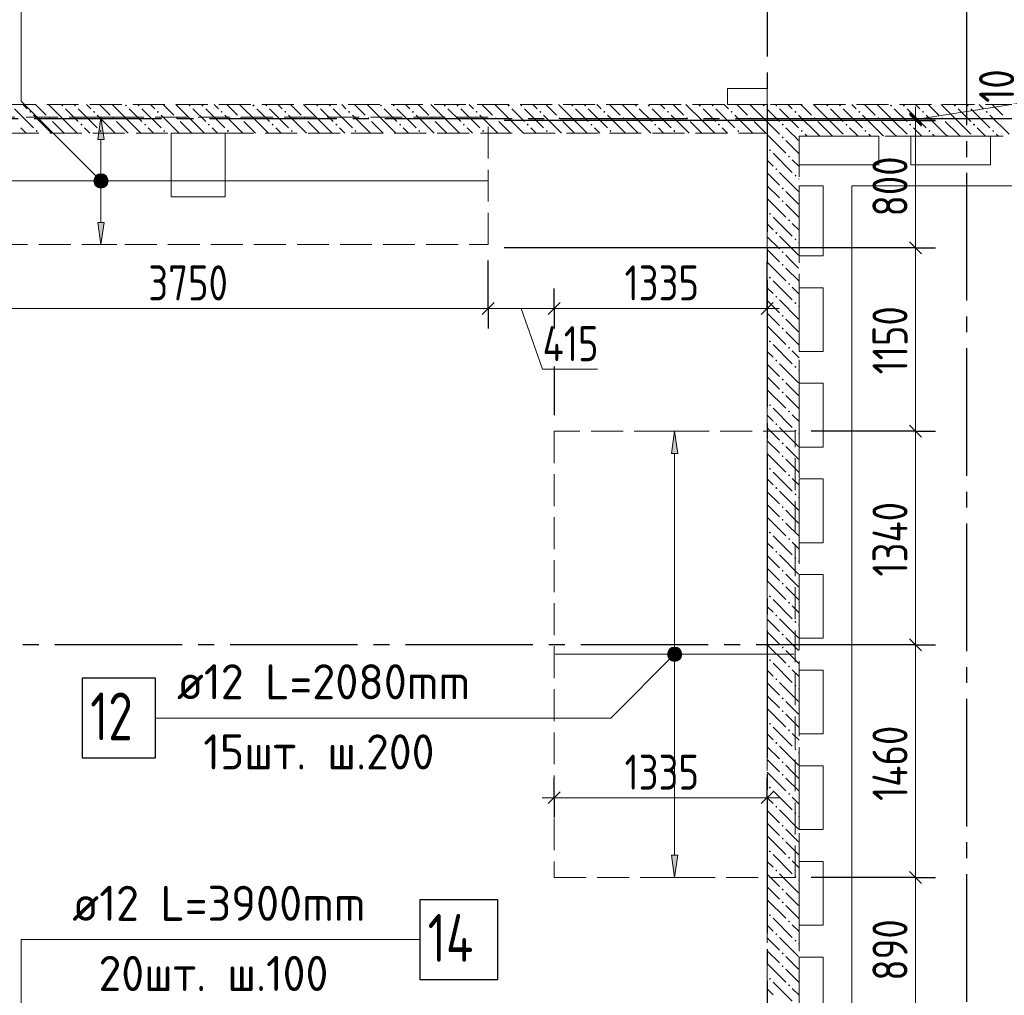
# Model space of a CAD drawing. Header units: millimetres. Extents: x 0 to 43617, y 0 to 59400.
# Tile 30 of 36: x 17134 to 23311, y 36830 to 42952. Entities that reach past the tile are written whole.
import ezdxf

# ---------------------------------------------------------------- set-up
doc = ezdxf.new("R2010")
doc.units = ezdxf.units.MM
doc.linetypes.add('______2', pattern=[270, 200, -70])
doc.linetypes.add('______5', pattern=[1100, 800, -100, 100, -100])
for name, color, linetype, lineweight in [('Standard', 7, 'Continuous', 25), ('ДОП Верх по У', 7, 'Continuous', 25), ('Оси', 40, '______5', 18), ('Позиционная метка номер позиции', 7, 'Continuous', 13), ('Примечания', 7, 'Continuous', 25)]:
    doc.layers.add(name, color=color, linetype=linetype, lineweight=lineweight)
doc.layers.add('ЖБ Перекрытие верхний уровень', color=7, linetype='Continuous', lineweight=25, true_color=0xe0e0ff)
doc.layers.add('ЖБ Стена верхний уровень', color=7, linetype='Continuous', lineweight=25, true_color=0x006e00)
doc.styles.add('GOST 2.304-81', font='txt')
doc.styles.add('ISOCPEUR', font='txt')

msp = doc.modelspace()

# ---------------------------------------------------------------- hatches: boundary and pattern name
at = {"layer": 'ДОП Верх по У', "linetype": 'Continuous', "lineweight": 13, "transparency": 33554687}
for points in [[(17664, 42200), (17644, 42340), (17624, 42200)], [(17606.5, 41940), (17681.5, 41940), (17676.2, 41958.7)], [(17606.5, 41940), (17676.2, 41958.7), (17611.7, 41958.7)], [(17611.7, 41958.7), (17676.2, 41958.7), (17662.7, 41972.2)], [(17611.7, 41958.7), (17662.7, 41972.2), (17625.2, 41972.2)], [(17625.2, 41972.2), (17662.7, 41972.2), (17644, 41977.5)], [(17611.7, 41921.2), (17681.5, 41940), (17606.5, 41940)], [(17611.7, 41921.2), (17676.2, 41921.2), (17681.5, 41940)], [(17625.2, 41907.7), (17676.2, 41921.2), (17611.7, 41921.2)], [(17625.2, 41907.7), (17662.7, 41907.7), (17676.2, 41921.2)], [(17662.7, 41907.7), (17625.2, 41907.7), (17644, 41902.5)], [(21263, 40230), (21243, 40370), (21223, 40230)], [(21205.5, 38970), (21280.5, 38970), (21275.3, 38988.7)], [(21205.5, 38970), (21275.3, 38988.7), (21210.7, 38988.7)], [(21210.7, 38988.7), (21275.3, 38988.7), (21261.7, 39002.2)], [(21210.7, 38988.7), (21261.7, 39002.2), (21224.2, 39002.2)], [(21224.2, 39002.2), (21261.7, 39002.2), (21243, 39007.5)], [(21210.7, 38951.2), (21280.5, 38970), (21205.5, 38970)], [(21210.7, 38951.2), (21275.3, 38951.2), (21280.5, 38970)], [(21224.2, 38937.7), (21275.3, 38951.2), (21210.7, 38951.2)], [(21224.2, 38937.7), (21261.7, 38937.7), (21275.3, 38951.2)], [(21261.7, 38937.7), (21224.2, 38937.7), (21243, 38932.5)]]:
    msp.add_hatch(color=7, dxfattribs=at).paths.add_polyline_path(points)
for points in [[(17664, 41680), (17644, 41540), (17624, 41680)], [(21263, 37710), (21243, 37570), (21223, 37710)]]:
    msp.add_hatch(color=7, dxfattribs=at).paths.add_polyline_path(points, flags=16)
at = {"layer": 'ЖБ Стена верхний уровень', "linetype": 'Continuous', "lineweight": 18, "transparency": 33554687}
for points in [[(17194.5, 42373.1), (17201, 42379.6), (17207.5, 42373.1), (17201, 42366.6)], [(17394.5, 42413.1), (17401, 42419.6), (17407.5, 42413.1), (17401, 42406.6)], [(17474.5, 42413.1), (17481, 42419.6), (17487.5, 42413.1), (17481, 42406.6)], [(17594.5, 42373.1), (17601, 42379.6), (17607.5, 42373.1), (17601, 42366.6)], [(17794.5, 42413.1), (17801, 42419.6), (17807.5, 42413.1), (17801, 42406.6)], [(17874.5, 42413.1), (17881, 42419.6), (17887.5, 42413.1), (17881, 42406.6)], [(17994.5, 42373.1), (18001, 42379.6), (18007.5, 42373.1), (18001, 42366.6)], [(18194.5, 42413.1), (18201, 42419.6), (18207.5, 42413.1), (18201, 42406.6)], [(18274.5, 42413.1), (18281, 42419.6), (18287.5, 42413.1), (18281, 42406.6)], [(18394.5, 42373.1), (18401, 42379.6), (18407.5, 42373.1), (18401, 42366.6)], [(18594.5, 42413.1), (18601, 42419.6), (18607.5, 42413.1), (18601, 42406.6)], [(18674.5, 42413.1), (18681, 42419.6), (18687.5, 42413.1), (18681, 42406.6)], [(18794.5, 42373.1), (18801, 42379.6), (18807.5, 42373.1), (18801, 42366.6)], [(18994.5, 42413.1), (19001, 42419.6), (19007.5, 42413.1), (19001, 42406.6)], [(19074.5, 42413.1), (19081, 42419.6), (19087.5, 42413.1), (19081, 42406.6)], [(19194.5, 42373.1), (19201, 42379.6), (19207.5, 42373.1), (19201, 42366.6)], [(19394.5, 42413.1), (19401, 42419.6), (19407.5, 42413.1), (19401, 42406.6)], [(19474.5, 42413.1), (19481, 42419.6), (19487.5, 42413.1), (19481, 42406.6)], [(19594.5, 42373.1), (19601, 42379.6), (19607.5, 42373.1), (19601, 42366.6)], [(19794.5, 42413.1), (19801, 42419.6), (19807.5, 42413.1), (19801, 42406.6)], [(19874.5, 42413.1), (19881, 42419.6), (19887.5, 42413.1), (19881, 42406.6)], [(19994.5, 42373.1), (20001, 42379.6), (20007.5, 42373.1), (20001, 42366.6)], [(20194.5, 42413.1), (20201, 42419.6), (20207.5, 42413.1), (20201, 42406.6)], [(20274.5, 42413.1), (20281, 42419.6), (20287.5, 42413.1), (20281, 42406.6)], [(20394.5, 42373.1), (20401, 42379.6), (20407.5, 42373.1), (20401, 42366.6)], [(20594.5, 42413.1), (20601, 42419.6), (20607.5, 42413.1), (20601, 42406.6)], [(20674.5, 42413.1), (20681, 42419.6), (20687.5, 42413.1), (20681, 42406.6)], [(20794.5, 42373.1), (20801, 42379.6), (20807.5, 42373.1), (20801, 42366.6)], [(20994.5, 42413.1), (21001, 42419.6), (21007.5, 42413.1), (21001, 42406.6)], [(21074.5, 42413.1), (21081, 42419.6), (21087.5, 42413.1), (21081, 42406.6)], [(21194.5, 42373.1), (21201, 42379.6), (21207.5, 42373.1), (21201, 42366.6)], [(21394.5, 42413.1), (21401, 42419.6), (21407.5, 42413.1), (21401, 42406.6)], [(21474.5, 42413.1), (21481, 42419.6), (21487.5, 42413.1), (21481, 42406.6)], [(21594.5, 42373.1), (21601, 42379.6), (21607.5, 42373.1), (21601, 42366.6)], [(21794.5, 42413.1), (21801, 42419.6), (21807.5, 42413.1), (21801, 42406.6)], [(21874.5, 42413.1), (21881, 42419.6), (21887.5, 42413.1), (21881, 42406.6)], [(21994.5, 42373.1), (22001, 42379.6), (22007.5, 42373.1), (22001, 42366.6)], [(22194.5, 42413.1), (22201, 42419.6), (22207.5, 42413.1), (22201, 42406.6)], [(22274.5, 42413.1), (22281, 42419.6), (22287.5, 42413.1), (22281, 42406.6)], [(22394.5, 42373.1), (22401, 42379.6), (22407.5, 42373.1), (22401, 42366.6)], [(22594.5, 42413.1), (22601, 42419.6), (22607.5, 42413.1), (22601, 42406.6)], [(22674.5, 42413.1), (22681, 42419.6), (22687.5, 42413.1), (22681, 42406.6)], [(22794.5, 42373.1), (22801, 42379.6), (22807.5, 42373.1), (22801, 42366.6)], [(22994.5, 42413.1), (23001, 42419.6), (23007.5, 42413.1), (23001, 42406.6)], [(23074.5, 42413.1), (23081, 42419.6), (23087.5, 42413.1), (23081, 42406.6)], [(23194.5, 42373.1), (23201, 42379.6), (23207.5, 42373.1), (23201, 42366.6)], [(17314.5, 42333.1), (17321, 42339.6), (17327.5, 42333.1), (17321, 42326.6)], [(17714.5, 42333.1), (17721, 42339.6), (17727.5, 42333.1), (17721, 42326.6)], [(18114.5, 42333.1), (18121, 42339.6), (18127.5, 42333.1), (18121, 42326.6)], [(18514.5, 42333.1), (18521, 42339.6), (18527.5, 42333.1), (18521, 42326.6)], [(18914.5, 42333.1), (18921, 42339.6), (18927.4, 42333.1), (18921, 42326.6)], [(19314.5, 42333.1), (19321, 42339.6), (19327.4, 42333.1), (19321, 42326.6)], [(19714.5, 42333.1), (19721, 42339.6), (19727.4, 42333.1), (19721, 42326.6)], [(20114.5, 42333.1), (20121, 42339.6), (20127.4, 42333.1), (20121, 42326.6)], [(20514.5, 42333.1), (20521, 42339.6), (20527.4, 42333.1), (20521, 42326.6)], [(20914.5, 42333.1), (20921, 42339.6), (20927.4, 42333.1), (20921, 42326.6)], [(21314.5, 42333.1), (21321, 42339.6), (21327.4, 42333.1), (21321, 42326.6)], [(21714.5, 42333.1), (21721, 42339.6), (21727.4, 42333.1), (21721, 42326.6)], [(22114.5, 42333.1), (22121, 42339.6), (22127.4, 42333.1), (22121, 42326.6)], [(22514.5, 42333.1), (22521, 42339.6), (22527.4, 42333.1), (22521, 42326.6)], [(22914.5, 42333.1), (22921, 42339.6), (22927.4, 42333.1), (22921, 42326.6)], [(17234.5, 42253.1), (17240.9, 42259.6), (17247.4, 42253.1), (17240.9, 42246.6)], [(17514.5, 42293.1), (17521, 42299.6), (17527.5, 42293.1), (17521, 42286.6)], [(17634.5, 42253.1), (17640.9, 42259.6), (17647.4, 42253.1), (17640.9, 42246.6)], [(17914.5, 42293.1), (17921, 42299.6), (17927.5, 42293.1), (17921, 42286.6)], [(18034.5, 42253.1), (18040.9, 42259.6), (18047.4, 42253.1), (18040.9, 42246.6)], [(18314.5, 42293.1), (18321, 42299.6), (18327.5, 42293.1), (18321, 42286.6)], [(18434.5, 42253.1), (18440.9, 42259.6), (18447.4, 42253.1), (18440.9, 42246.6)], [(18714.5, 42293.1), (18721, 42299.6), (18727.4, 42293.1), (18721, 42286.6)], [(18834.5, 42253.1), (18840.9, 42259.6), (18847.4, 42253.1), (18840.9, 42246.6)], [(19114.5, 42293.1), (19121, 42299.6), (19127.4, 42293.1), (19121, 42286.6)], [(19234.5, 42253.1), (19240.9, 42259.6), (19247.4, 42253.1), (19240.9, 42246.6)], [(19514.5, 42293.1), (19521, 42299.6), (19527.4, 42293.1), (19521, 42286.6)], [(19634.5, 42253.1), (19640.9, 42259.6), (19647.4, 42253.1), (19640.9, 42246.6)], [(19914.5, 42293.1), (19921, 42299.6), (19927.4, 42293.1), (19921, 42286.6)], [(20034.5, 42253.1), (20040.9, 42259.6), (20047.4, 42253.1), (20040.9, 42246.6)], [(20314.5, 42293.1), (20321, 42299.6), (20327.4, 42293.1), (20321, 42286.6)], [(20434.5, 42253.1), (20440.9, 42259.6), (20447.4, 42253.1), (20440.9, 42246.6)], [(20714.5, 42293.1), (20721, 42299.6), (20727.4, 42293.1), (20721, 42286.6)], [(20834.5, 42253.1), (20840.9, 42259.6), (20847.4, 42253.1), (20840.9, 42246.6)], [(21114.5, 42293.1), (21121, 42299.6), (21127.4, 42293.1), (21121, 42286.6)], [(21234.5, 42253.1), (21240.9, 42259.6), (21247.4, 42253.1), (21240.9, 42246.6)], [(21514.5, 42293.1), (21521, 42299.6), (21527.4, 42293.1), (21521, 42286.6)], [(21634.5, 42253.1), (21640.9, 42259.6), (21647.4, 42253.1), (21640.9, 42246.6)], [(21914.5, 42293.1), (21921, 42299.6), (21927.4, 42293.1), (21921, 42286.6)], [(22034.5, 42253.1), (22040.9, 42259.6), (22047.4, 42253.1), (22040.9, 42246.6)], [(22314.5, 42293.1), (22321, 42299.6), (22327.4, 42293.1), (22321, 42286.6)], [(22434.5, 42253.1), (22440.9, 42259.6), (22447.4, 42253.1), (22440.9, 42246.6)], [(22714.5, 42293.1), (22721, 42299.6), (22727.4, 42293.1), (22721, 42286.6)], [(22834.5, 42253.1), (22840.9, 42259.6), (22847.4, 42253.1), (22840.9, 42246.6)], [(23114.5, 42293.1), (23121, 42299.6), (23127.4, 42293.1), (23121, 42286.6)], [(23234.5, 42253.1), (23240.9, 42259.6), (23247.4, 42253.1), (23240.9, 42246.6)], [(21914.5, 42213.1), (21921, 42219.6), (21927.4, 42213.1), (21921, 42206.6)], [(21834.5, 42133.1), (21840.9, 42139.6), (21847.4, 42133.1), (21840.9, 42126.6)], [(21954.4, 42093.1), (21960.9, 42099.6), (21967.4, 42093.1), (21960.9, 42086.6)], [(21874.5, 42013.1), (21881, 42019.6), (21887.5, 42013.1), (21881, 42006.6)], [(21994.5, 41973.1), (22001, 41979.6), (22007.5, 41973.1), (22001, 41966.6)], [(21914.5, 41893.1), (21921, 41899.6), (21927.4, 41893.1), (21921, 41886.6)], [(21914.5, 41813.1), (21921, 41819.6), (21927.4, 41813.1), (21921, 41806.6)], [(21834.5, 41733.1), (21840.9, 41739.6), (21847.4, 41733.1), (21840.9, 41726.6)], [(21954.4, 41693.1), (21960.9, 41699.6), (21967.4, 41693.1), (21960.9, 41686.6)], [(21874.5, 41613.1), (21881, 41619.6), (21887.5, 41613.1), (21881, 41606.6)], [(21994.5, 41573.1), (22001, 41579.6), (22007.5, 41573.1), (22001, 41566.6)], [(21914.5, 41493.1), (21921, 41499.6), (21927.4, 41493.1), (21921, 41486.6)], [(21914.5, 41413.1), (21921, 41419.6), (21927.4, 41413.1), (21921, 41406.6)], [(21834.5, 41333.1), (21840.9, 41339.6), (21847.4, 41333.1), (21840.9, 41326.6)], [(21954.4, 41293.1), (21960.9, 41299.6), (21967.4, 41293.1), (21960.9, 41286.6)], [(21874.5, 41213.1), (21881, 41219.6), (21887.5, 41213.1), (21881, 41206.6)], [(21994.5, 41173.1), (22001, 41179.6), (22007.5, 41173.1), (22001, 41166.6)], [(21914.5, 41093.1), (21921, 41099.6), (21927.4, 41093.1), (21921, 41086.6)], [(21914.5, 41013.1), (21921, 41019.6), (21927.4, 41013.1), (21921, 41006.6)], [(21834.5, 40933.1), (21840.9, 40939.6), (21847.4, 40933.1), (21840.9, 40926.6)], [(21954.4, 40893.1), (21960.9, 40899.6), (21967.4, 40893.1), (21960.9, 40886.6)], [(21874.5, 40813.1), (21881, 40819.6), (21887.5, 40813.1), (21881, 40806.6)], [(21994.5, 40773.1), (22001, 40779.6), (22007.5, 40773.1), (22001, 40766.6)], [(21914.5, 40693.1), (21921, 40699.6), (21927.4, 40693.1), (21921, 40686.6)], [(21914.5, 40613.1), (21921, 40619.6), (21927.4, 40613.1), (21921, 40606.6)], [(21834.5, 40533.1), (21840.9, 40539.6), (21847.4, 40533.1), (21840.9, 40526.6)], [(21954.4, 40493.1), (21960.9, 40499.6), (21967.4, 40493.1), (21960.9, 40486.6)], [(21874.5, 40413.1), (21881, 40419.6), (21887.5, 40413.1), (21881, 40406.6)], [(21994.5, 40373.1), (22001, 40379.6), (22007.5, 40373.1), (22001, 40366.6)], [(21914.5, 40293.1), (21921, 40299.6), (21927.4, 40293.1), (21921, 40286.6)], [(21914.5, 40213.1), (21921, 40219.6), (21927.4, 40213.1), (21921, 40206.6)], [(21834.5, 40133.1), (21840.9, 40139.6), (21847.4, 40133.1), (21840.9, 40126.6)], [(21954.4, 40093.1), (21960.9, 40099.6), (21967.4, 40093.1), (21960.9, 40086.6)], [(21874.5, 40013.1), (21881, 40019.6), (21887.5, 40013.1), (21881, 40006.6)], [(21994.5, 39973.1), (22001, 39979.6), (22007.5, 39973.1), (22001, 39966.6)], [(21914.5, 39893.1), (21921, 39899.6), (21927.4, 39893.1), (21921, 39886.6)], [(21914.5, 39813.1), (21921, 39819.6), (21927.4, 39813.1), (21921, 39806.6)], [(21834.5, 39733.1), (21840.9, 39739.6), (21847.4, 39733.1), (21840.9, 39726.6)], [(21954.4, 39693.1), (21960.9, 39699.6), (21967.4, 39693.1), (21960.9, 39686.6)], [(21874.5, 39613.1), (21881, 39619.6), (21887.5, 39613.1), (21881, 39606.6)], [(21994.5, 39573.1), (22001, 39579.6), (22007.5, 39573.1), (22001, 39566.6)], [(21914.5, 39493.1), (21921, 39499.6), (21927.4, 39493.1), (21921, 39486.6)], [(21914.5, 39413.1), (21921, 39419.6), (21927.4, 39413.1), (21921, 39406.6)], [(21834.5, 39333.1), (21840.9, 39339.6), (21847.4, 39333.1), (21840.9, 39326.6)], [(21954.4, 39293.1), (21960.9, 39299.6), (21967.4, 39293.1), (21960.9, 39286.6)], [(21874.5, 39213.1), (21881, 39219.6), (21887.5, 39213.1), (21881, 39206.6)], [(21994.5, 39173.1), (22001, 39179.6), (22007.5, 39173.1), (22001, 39166.6)], [(21914.5, 39093.1), (21921, 39099.6), (21927.4, 39093.1), (21921, 39086.6)], [(21914.5, 39013.1), (21921, 39019.6), (21927.4, 39013.1), (21921, 39006.6)], [(21834.5, 38933.1), (21840.9, 38939.6), (21847.4, 38933.1), (21840.9, 38926.6)], [(21954.4, 38893.1), (21960.9, 38899.6), (21967.4, 38893.1), (21960.9, 38886.6)], [(21874.5, 38813.1), (21881, 38819.6), (21887.5, 38813.1), (21881, 38806.6)], [(21994.5, 38773.1), (22001, 38779.6), (22007.5, 38773.1), (22001, 38766.6)], [(21914.5, 38693.1), (21921, 38699.6), (21927.4, 38693.1), (21921, 38686.6)], [(21914.5, 38613.1), (21921, 38619.6), (21927.4, 38613.1), (21921, 38606.6)], [(21834.5, 38533.1), (21840.9, 38539.6), (21847.4, 38533.1), (21840.9, 38526.6)], [(21954.4, 38493.1), (21960.9, 38499.6), (21967.4, 38493.1), (21960.9, 38486.6)], [(21874.5, 38413.1), (21881, 38419.6), (21887.5, 38413.1), (21881, 38406.6)], [(21994.5, 38373.1), (22001, 38379.6), (22007.5, 38373.1), (22001, 38366.6)], [(21914.5, 38293.1), (21921, 38299.6), (21927.4, 38293.1), (21921, 38286.6)], [(21914.5, 38213.1), (21921, 38219.6), (21927.4, 38213.1), (21921, 38206.6)], [(21834.5, 38133.1), (21840.9, 38139.6), (21847.4, 38133.1), (21840.9, 38126.6)], [(21954.4, 38093.1), (21960.9, 38099.6), (21967.4, 38093.1), (21960.9, 38086.6)], [(21874.5, 38013.1), (21881, 38019.6), (21887.5, 38013.1), (21881, 38006.6)], [(21994.5, 37973.1), (22001, 37979.6), (22007.5, 37973.1), (22001, 37966.6)], [(21914.5, 37893.1), (21921, 37899.6), (21927.4, 37893.1), (21921, 37886.6)], [(21914.5, 37813.1), (21921, 37819.6), (21927.4, 37813.1), (21921, 37806.6)], [(21834.5, 37733.1), (21840.9, 37739.6), (21847.4, 37733.1), (21840.9, 37726.6)], [(21954.4, 37693.1), (21960.9, 37699.6), (21967.4, 37693.1), (21960.9, 37686.6)], [(21874.5, 37613.1), (21881, 37619.6), (21887.5, 37613.1), (21881, 37606.6)], [(21994.5, 37573.1), (22001, 37579.6), (22007.5, 37573.1), (22001, 37566.6)], [(21914.5, 37493.1), (21921, 37499.6), (21927.4, 37493.1), (21921, 37486.6)], [(21914.5, 37413.1), (21921, 37419.6), (21927.4, 37413.1), (21921, 37406.6)], [(21834.5, 37333.1), (21840.9, 37339.6), (21847.4, 37333.1), (21840.9, 37326.6)], [(21954.4, 37293.1), (21960.9, 37299.6), (21967.4, 37293.1), (21960.9, 37286.6)], [(21874.5, 37213.1), (21881, 37219.6), (21887.5, 37213.1), (21881, 37206.6)], [(21994.5, 37173.1), (22001, 37179.6), (22007.5, 37173.1), (22001, 37166.6)], [(21914.5, 37093.1), (21921, 37099.6), (21927.4, 37093.1), (21921, 37086.6)], [(21914.5, 37013.1), (21921, 37019.6), (21927.4, 37013.1), (21921, 37006.6)], [(21834.5, 36933.1), (21840.9, 36939.6), (21847.4, 36933.1), (21840.9, 36926.6)], [(21954.4, 36893.1), (21960.9, 36899.6), (21967.4, 36893.1), (21960.9, 36886.6)]]:
    msp.add_hatch(color=7, dxfattribs=at).paths.add_polyline_path(points, flags=16)
at = {"layer": 'Позиционная метка номер позиции', "linetype": 'Continuous', "lineweight": 13, "transparency": 33554687}
for points in [[(17612.2, 41908.2), (17655.5, 41983.3), (17600.7, 41928.5)], [(17600.7, 41928.5), (17655.5, 41983.3), (17632.5, 41983.3)], [(17600.7, 41928.5), (17632.5, 41983.3), (17600.7, 41951.5)], [(17600.7, 41951.5), (17632.5, 41983.3), (17612.2, 41971.8)], [(17612.2, 41908.2), (17675.8, 41971.8), (17655.5, 41983.3)], [(17632.5, 41896.7), (17675.8, 41971.8), (17612.2, 41908.2)], [(17632.5, 41896.7), (17687.3, 41951.5), (17675.8, 41971.8)], [(17655.5, 41896.7), (17687.3, 41951.5), (17632.5, 41896.7)], [(17655.5, 41896.7), (17687.3, 41928.5), (17687.3, 41951.5)], [(17687.3, 41928.5), (17655.5, 41896.7), (17675.8, 41908.2)], [(21274.8, 38938.2), (21211.2, 39001.8), (21199.7, 38981.4)], [(21274.8, 38938.2), (21199.7, 38981.4), (21254.4, 38926.7)], [(21254.4, 38926.7), (21199.7, 38981.4), (21199.7, 38958.5)], [(21286.3, 38958.5), (21231.5, 39013.3), (21211.2, 39001.8)], [(21286.3, 38958.5), (21211.2, 39001.8), (21274.8, 38938.2)], [(21286.3, 38981.4), (21254.4, 39013.3), (21231.5, 39013.3)], [(21286.3, 38981.4), (21231.5, 39013.3), (21286.3, 38958.5)], [(21254.4, 39013.3), (21286.3, 38981.4), (21274.8, 39001.8)], [(21254.4, 38926.7), (21199.7, 38958.5), (21231.5, 38926.7)], [(21231.5, 38926.7), (21199.7, 38958.5), (21211.2, 38938.2)]]:
    msp.add_hatch(color=7, dxfattribs=at).paths.add_polyline_path(points)

# ---------------------------------------------------------------- linework, layer by layer
at = {"layer": 'Standard', "color": 7, "linetype": 'Continuous', "lineweight": 13, "transparency": 33554687}
for p, q in [((22754, 42325), (23422.9, 42430)), ((22754, 42330), (22754, 42405)), ((22754, 42320), (22754, 42330)), ((22754, 41520), (22754, 42320)), ((22754, 40370), (22754, 41520)), ((20074, 41140), (16324, 41140)), ((20280.5, 41140), (20414.5, 40758.7)), ((21824, 41140), (21899, 41140)), ((20414.5, 40758.7), (20758.4, 40758.7)), ((22754, 39030), (22754, 40370)), ((22754, 37570), (22754, 39030)), ((20487, 38070.1), (20412, 38070.1)), ((21824, 38070.1), (20487, 38070.1)), ((21824, 38070.1), (21899, 38070.1)), ((22754, 36680), (22754, 37570))]:
    msp.add_line(p, q, dxfattribs=at)
at = {"layer": 'Standard', "color": 251, "linetype": 'Continuous', "lineweight": -3, "true_color": 0x656565, "transparency": 33554687}
for p, q in [((22754, 42320), (20174, 42320)), ((22754, 42330), (21924, 42330)), ((22754, 42330), (22629, 42330)), ((22754, 42320), (22629, 42320)), ((22754, 42330), (22879, 42330)), ((22754, 42320), (22879, 42320)), ((22754, 41520), (22629, 41520)), ((22754, 41520), (22879, 41520)), ((21824, 41140), (21824, 41430)), ((20074, 41140), (20074, 41265)), ((20487, 41140), (20487, 41265)), ((21824, 41140), (21824, 41265)), ((20074, 41140), (20074, 41015)), ((20487, 41140), (20487, 41015)), ((21824, 41140), (21824, 41015)), ((20487, 40775.7), (20487, 40470)), ((22754, 40370), (22629, 40370)), ((22754, 40370), (22879, 40370)), ((22754, 39030), (22629, 39030)), ((22754, 39030), (22879, 39030)), ((20487, 38070.1), (20487, 38195.1)), ((21824, 38070.1), (21824, 38195.1)), ((20487, 38070.1), (20487, 37945.1)), ((20487, 38070.1), (20487, 38070.1)), ((21824, 38070.1), (21824, 37945.1)), ((21824, 38070.1), (21824, 38070.1)), ((22754, 37570), (22629, 37570)), ((22754, 37570), (22879, 37570))]:
    msp.add_line(p, q, dxfattribs=at)
at = {"layer": 'Standard', "color": 7, "linetype": 'Continuous', "lineweight": 25, "transparency": 33554687}
for p, q in [((22791.5, 42292.5), (22716.5, 42367.5)), ((22791.5, 42282.5), (22716.5, 42357.5)), ((22791.5, 41482.5), (22716.5, 41557.5)), ((20111.5, 41177.5), (20036.5, 41102.5)), ((20524.5, 41177.5), (20449.5, 41102.5)), ((21861.5, 41177.5), (21786.5, 41102.5)), ((22791.5, 40332.5), (22716.5, 40407.5)), ((22791.5, 38992.5), (22716.5, 39067.5)), ((20524.5, 38107.6), (20449.5, 38032.6)), ((21861.5, 38107.6), (21786.5, 38032.6)), ((22791.5, 37532.5), (22716.5, 37607.5))]:
    msp.add_line(p, q, dxfattribs=at)
at = {"layer": 'Standard', "color": 251, "linetype": 'Continuous', "lineweight": -3, "true_color": 0x656565, "transparency": 33554687}
for points in [[(22754, 41520), (22737, 41520), (22737, 41520), (20174, 41520)], [(20074, 41140), (20074, 41157), (20074, 41157), (20074, 41157), (20074, 41157), (20074, 41440)], [(20487, 41140), (20487, 41119.7), (20487, 41119.7), (20487, 41060.7)], [(22754, 40370), (22737, 40370), (22737, 40370), (22737, 40370), (22737, 40370), (22099, 40370)], [(22754, 39030), (22737, 39030), (22737, 39030), (22737, 39030), (22737, 39030), (22737, 39030), (22737, 39030), (22454, 39030)], [(22754, 37570), (22737, 37570), (22737, 37570), (22737, 37570), (22737, 37570), (22737, 37570), (22737, 37570), (22737, 37570), (22737, 37570), (22099, 37570)]]:
    msp.add_lwpolyline(points, dxfattribs=at)
at = {"layer": 'Standard', "color": 7, "linetype": 'Continuous', "lineweight": 13, "transparency": 33554687}
for points in [[(20487, 41140), (20391.8, 41140), (20391.8, 41140), (20074, 41140)], [(21824, 41140), (20766.2, 41140), (20766.2, 41140), (20487, 41140)]]:
    msp.add_lwpolyline(points, dxfattribs=at)
at = {"layer": 'ДОП Верх по У', "color": 251, "linetype": 'Continuous', "lineweight": 13, "true_color": 0x494949, "transparency": 33554687}
for p, q in [((17644, 42340), (17544, 42340)), ((17644, 42340), (17624, 42200)), ((17664, 42200), (17644, 42340)), ((17644, 42340), (17744, 42340)), ((17644, 42340), (17644, 42340)), ((17624, 42200), (17664, 42200)), ((17644, 41970), (17644, 42200)), ((17606.5, 41940), (17606.5, 41940)), ((17644, 41680), (17644, 41910)), ((17681.5, 41940), (17681.5, 41940)), ((17644, 41540), (17624, 41680)), ((17624, 41680), (17664, 41680)), ((17664, 41680), (17644, 41540)), ((17644, 41540), (17544, 41540)), ((17644, 41540), (17744, 41540)), ((17644, 41540), (17644, 41540)), ((21243, 40370), (21143, 40370)), ((21243, 40370), (21223, 40230)), ((21263, 40230), (21243, 40370)), ((21243, 40370), (21343, 40370)), ((21243, 40370), (21243, 40370)), ((21223, 40230), (21263, 40230)), ((21243, 39000), (21243, 40230)), ((21205.5, 38970), (21205.5, 38970)), ((21243, 37710), (21243, 38940)), ((21280.5, 38970), (21280.5, 38970)), ((21243, 37570), (21223, 37710)), ((21223, 37710), (21263, 37710)), ((21263, 37710), (21243, 37570)), ((21243, 37570), (21143, 37570)), ((21243, 37570), (21343, 37570)), ((21243, 37570), (21243, 37570))]:
    msp.add_line(p, q, dxfattribs=at)
at = {"layer": 'ДОП Верх по У', "color": 7, "linetype": 'Continuous', "lineweight": 18, "transparency": 33554687}
for p, q in [((16180, 41940), (20068, 41940)), ((20493, 38970), (21993, 38970))]:
    msp.add_line(p, q, dxfattribs=at)
at = {"layer": 'ДОП Верх по У', "color": 7, "linetype": 'Continuous', "lineweight": 13, "transparency": 33554687}
for p, q in [((18101, 38570), (20187, 38570)), ((17444, 37180), (19530, 37180))]:
    msp.add_line(p, q, dxfattribs=at)
at = {"layer": 'ДОП Верх по У', "color": 7, "linetype": 'Continuous', "lineweight": 25, "transparency": 33554687}
for points in [[(17527, 38320), (17987, 38320), (17987, 38820), (17527, 38820), (17527, 38320)], [(19644, 36930), (20134, 36930), (20134, 37430), (19644, 37430), (19644, 36930)]]:
    msp.add_lwpolyline(points, dxfattribs=at)
at = {"layer": 'ДОП Верх по У', "color": 251, "linetype": 'Continuous', "lineweight": 13, "true_color": 0x494949, "transparency": 33554687}
for centre in [(17644, 41940), (21243, 38970)]:
    msp.add_circle(centre, 37.5, dxfattribs=at)
at = {"layer": 'ЖБ Перекрытие верхний уровень', "color": 7, "linetype": 'Continuous', "lineweight": 18, "transparency": 33554687}
for p, q in [((21824, 42520), (21574, 42520)), ((21574, 42520), (21574, 42420)), ((21824, 42420), (21824, 42520)), ((21574, 42420), (21824, 42420)), ((18424, 42240), (18084, 42240)), ((18084, 42240), (18084, 41840)), ((18424, 41840), (18424, 42240)), ((22024, 42040), (22024, 42220)), ((22024, 42220), (22524, 42220)), ((22524, 42220), (22524, 42040)), ((22724, 42040), (22724, 42220)), ((22724, 42220), (23224, 42220)), ((23224, 42220), (23224, 42040)), ((22524, 42040), (22024, 42040)), ((23224, 42040), (22724, 42040)), ((22024, 41470), (22024, 41910)), ((22024, 41910), (22174, 41910)), ((22174, 41910), (22174, 41470)), ((22354, 32653), (22354, 41910)), ((22354, 41910), (26324, 41910)), ((18084, 41840), (18424, 41840)), ((22174, 41470), (22024, 41470)), ((22024, 40870), (22024, 41270)), ((22024, 41270), (22174, 41270)), ((22174, 41270), (22174, 40870)), ((22174, 40870), (22024, 40870)), ((22024, 40270), (22024, 40670)), ((22024, 40670), (22174, 40670)), ((22174, 40670), (22174, 40270)), ((22174, 40270), (22024, 40270)), ((22024, 40070), (22174, 40070)), ((22024, 39670), (22024, 40070)), ((22174, 40070), (22174, 39670)), ((22174, 39670), (22024, 39670)), ((22024, 39070), (22024, 39470)), ((22024, 39470), (22174, 39470)), ((22174, 39470), (22174, 39070)), ((22174, 39070), (22024, 39070)), ((22024, 38470), (22024, 38870)), ((22024, 38870), (22174, 38870)), ((22174, 38870), (22174, 38470)), ((22174, 38470), (22024, 38470)), ((22024, 38270), (22174, 38270)), ((22024, 37870), (22024, 38270)), ((22174, 38270), (22174, 37870)), ((22174, 37870), (22024, 37870)), ((22024, 37670), (22174, 37670)), ((22024, 37270), (22024, 37670)), ((22174, 37670), (22174, 37270)), ((22174, 37270), (22024, 37270)), ((22024, 37070), (22174, 37070)), ((22024, 36670), (22024, 37070)), ((22174, 37070), (22174, 36670))]:
    msp.add_line(p, q, dxfattribs=at)
at = {"layer": 'ЖБ Стена верхний уровень', "color": 251, "linetype": '______2', "lineweight": 13, "true_color": 0x656565, "transparency": 33554687}
for p, q in [((21824, 42420), (16924, 42420)), ((23664, 42420), (21824, 42420)), ((16244, 42240), (21824, 42240)), ((21824, 42240), (21824, 42220)), ((21824, 42220), (21824, 35830)), ((22024, 42220), (23664, 42220)), ((22024, 32516.4), (22024, 42220))]:
    msp.add_line(p, q, dxfattribs=at)
at = {"layer": 'ЖБ Стена верхний уровень', "color": 9, "linetype": 'Continuous', "lineweight": 18, "true_color": 0xc7c7c7, "transparency": 33554687}
for p, q in [((17101, 42393.1), (17221, 42273.1)), ((17154.1, 42420), (17181, 42393.1)), ((17234.1, 42420), (17301, 42353.1)), ((17421, 42313.1), (17314.1, 42420)), ((17421, 42393.1), (17501, 42313.1)), ((17501, 42393.1), (17621, 42273.1)), ((17554.1, 42420), (17581, 42393.1)), ((17634.1, 42420), (17701, 42353.1)), ((17821, 42313.1), (17714.1, 42420)), ((17821, 42393.1), (17901, 42313.1)), ((17901, 42393.1), (18021, 42273.1)), ((17954.1, 42420), (17981, 42393.1)), ((18034.1, 42420), (18101, 42353.1)), ((18221, 42313.1), (18114.1, 42420)), ((18221, 42393.1), (18301, 42313.1)), ((18301, 42393.1), (18421, 42273.1)), ((18354.1, 42420), (18381, 42393.1)), ((18434.1, 42420), (18501, 42353.1)), ((18621, 42313.1), (18514.1, 42420)), ((18621, 42393.1), (18701, 42313.1)), ((18701, 42393.1), (18821, 42273.1)), ((18754.1, 42420), (18781, 42393.1)), ((18834.1, 42420), (18901, 42353.1)), ((19021, 42313.1), (18914.1, 42420)), ((19021, 42393.1), (19101, 42313.1)), ((19101, 42393.1), (19221, 42273.1)), ((19154.1, 42420), (19181, 42393.1)), ((19234.1, 42420), (19301, 42353.1)), ((19421, 42313.1), (19314.1, 42420)), ((19421, 42393.1), (19501, 42313.1)), ((19501, 42393.1), (19621, 42273.1)), ((19554.1, 42420), (19581, 42393.1)), ((19634.1, 42420), (19701, 42353.1)), ((19821, 42313.1), (19714.1, 42420)), ((19821, 42393.1), (19901, 42313.1)), ((19901, 42393.1), (20021, 42273.1)), ((19954.1, 42420), (19981, 42393.1)), ((20034.1, 42420), (20101, 42353.1)), ((20221, 42313.1), (20114.1, 42420)), ((20221, 42393.1), (20301, 42313.1)), ((20301, 42393.1), (20421, 42273.1)), ((20354.1, 42420), (20381, 42393.1)), ((20434.1, 42420), (20501, 42353.1)), ((20621, 42313.1), (20514.1, 42420)), ((20621, 42393.1), (20701, 42313.1)), ((20701, 42393.1), (20821, 42273.1)), ((20754.1, 42420), (20781, 42393.1)), ((20834.1, 42420), (20901, 42353.1)), ((21021, 42313.1), (20914.1, 42420)), ((21021, 42393.1), (21101, 42313.1)), ((21101, 42393.1), (21221, 42273.1)), ((21154.1, 42420), (21181, 42393.1)), ((21234.1, 42420), (21301, 42353.1)), ((21421, 42313.1), (21314.1, 42420)), ((21421, 42393.1), (21501, 42313.1)), ((21501, 42393.1), (21621, 42273.1)), ((21554.1, 42420), (21581, 42393.1)), ((21634.1, 42420), (21701, 42353.1)), ((21821, 42313.1), (21714.1, 42420)), ((21821, 42393.1), (21824, 42390.1)), ((21824, 42390.1), (21901, 42313.1)), ((21901, 42393.1), (22021, 42273.1)), ((21954.1, 42420), (21981, 42393.1)), ((22034.1, 42420), (22101, 42353.1)), ((22221, 42313.1), (22114.1, 42420)), ((22221, 42393.1), (22301, 42313.1)), ((22301, 42393.1), (22421, 42273.1)), ((22354.1, 42420), (22381, 42393.1)), ((22434.1, 42420), (22501, 42353.1)), ((22621, 42313.1), (22514.1, 42420)), ((22621, 42393.1), (22701, 42313.1)), ((22701, 42393.1), (22821, 42273.1)), ((22754.1, 42420), (22781, 42393.1)), ((22834.1, 42420), (22901, 42353.1)), ((23021, 42313.1), (22914.1, 42420)), ((23021, 42393.1), (23101, 42313.1)), ((23101, 42393.1), (23221, 42273.1)), ((23154.1, 42420), (23181, 42393.1)), ((23234.1, 42420), (23301, 42353.1)), ((17334.1, 42240), (17221, 42353.1)), ((17340.9, 42313.1), (17414.1, 42240)), ((17421, 42313.1), (17494.1, 42240)), ((17734.1, 42240), (17621, 42353.1)), ((17740.9, 42313.1), (17814.1, 42240)), ((17821, 42313.1), (17894.1, 42240)), ((18134.1, 42240), (18021, 42353.1)), ((18140.9, 42313.1), (18214.1, 42240)), ((18221, 42313.1), (18294.1, 42240)), ((18534.1, 42240), (18421, 42353.1)), ((18540.9, 42313.1), (18614.1, 42240)), ((18621, 42313.1), (18694.1, 42240)), ((18934.1, 42240), (18821, 42353.1)), ((18940.9, 42313.1), (19014.1, 42240)), ((19021, 42313.1), (19094.1, 42240)), ((19334.1, 42240), (19221, 42353.1)), ((19340.9, 42313.1), (19414.1, 42240)), ((19421, 42313.1), (19494.1, 42240)), ((19734.1, 42240), (19621, 42353.1)), ((19740.9, 42313.1), (19814.1, 42240)), ((19821, 42313.1), (19894.1, 42240)), ((20134.1, 42240), (20021, 42353.1)), ((20140.9, 42313.1), (20214.1, 42240)), ((20221, 42313.1), (20294.1, 42240)), ((20534.1, 42240), (20421, 42353.1)), ((20540.9, 42313.1), (20614.1, 42240)), ((20621, 42313.1), (20694.1, 42240)), ((20934.1, 42240), (20821, 42353.1)), ((20940.9, 42313.1), (21014.1, 42240)), ((21021, 42313.1), (21094.1, 42240)), ((21334.1, 42240), (21221, 42353.1)), ((21340.9, 42313.1), (21414.1, 42240)), ((21421, 42313.1), (21494.1, 42240)), ((21734.1, 42240), (21621, 42353.1)), ((21740.9, 42313.1), (21814.1, 42240)), ((21821, 42313.1), (21824, 42310.1)), ((22140.9, 42233.1), (22021, 42353.1)), ((22140.9, 42313.1), (22221, 42233.1)), ((22221, 42313.1), (22301, 42233.1)), ((22540.9, 42233.1), (22421, 42353.1)), ((22540.9, 42313.1), (22621, 42233.1)), ((22621, 42313.1), (22701, 42233.1)), ((22940.9, 42233.1), (22821, 42353.1)), ((22940.9, 42313.1), (23021, 42233.1)), ((23021, 42313.1), (23101, 42233.1)), ((23340.9, 42233.1), (23221, 42353.1)), ((17174.1, 42240), (17140.9, 42273.1)), ((17574.1, 42240), (17540.9, 42273.1)), ((17974.1, 42240), (17940.9, 42273.1)), ((18374.1, 42240), (18340.9, 42273.1)), ((18774.1, 42240), (18740.9, 42273.1)), ((19174.1, 42240), (19140.9, 42273.1)), ((19574.1, 42240), (19540.9, 42273.1)), ((19974.1, 42240), (19940.9, 42273.1)), ((20374.1, 42240), (20340.9, 42273.1)), ((20774.1, 42240), (20740.9, 42273.1)), ((21174.1, 42240), (21140.9, 42273.1)), ((21574.1, 42240), (21540.9, 42273.1)), ((21824, 42310.1), (21901, 42233.1)), ((21981, 42233.1), (21940.9, 42273.1)), ((22381, 42233.1), (22340.9, 42273.1)), ((22781, 42233.1), (22740.9, 42273.1)), ((23181, 42233.1), (23140.9, 42273.1)), ((21824, 42230.1), (21834.1, 42220)), ((21834.1, 42220), (21940.9, 42113.1)), ((21940.9, 42193.1), (22024, 42110.1)), ((21994.1, 42220), (21981, 42233.1)), ((22021, 42193.1), (21994.1, 42220)), ((22060.9, 42233.1), (22074.1, 42220)), ((22140.9, 42233.1), (22154.1, 42220)), ((22221, 42233.1), (22234.1, 42220)), ((22394.1, 42220), (22381, 42233.1)), ((22460.9, 42233.1), (22474.1, 42220)), ((22540.9, 42233.1), (22554.1, 42220)), ((22621, 42233.1), (22634.1, 42220)), ((22794.1, 42220), (22781, 42233.1)), ((22860.9, 42233.1), (22874.1, 42220)), ((22940.9, 42233.1), (22954.1, 42220)), ((23021, 42233.1), (23034.1, 42220)), ((23194.1, 42220), (23181, 42233.1)), ((23260.9, 42233.1), (23274.1, 42220)), ((21860.9, 42033.1), (21824, 42070.1)), ((21860.9, 42113.1), (21981, 41993.1)), ((21981, 42073.1), (22024, 42030.1)), ((21824, 41990.1), (21901, 41913.1)), ((21901, 41993.1), (22021, 41873.1)), ((22024, 41950.1), (22021, 41953.1)), ((21824, 41910.1), (21901, 41833.1)), ((21824, 41830.1), (21940.9, 41713.1)), ((21981, 41833.1), (21940.9, 41873.1)), ((22021, 41793.1), (21981, 41833.1)), ((21940.9, 41793.1), (22024, 41710.1)), ((21860.9, 41713.1), (21981, 41593.1)), ((21860.9, 41633.1), (21824, 41670.1)), ((21981, 41673.1), (22024, 41630.1)), ((21824, 41590.1), (21901, 41513.1)), ((21901, 41593.1), (22021, 41473.1)), ((21824, 41510.1), (21901, 41433.1)), ((22024, 41550.1), (22021, 41553.1)), ((21981, 41433.1), (21940.9, 41473.1)), ((21824, 41430.1), (21940.9, 41313.1)), ((21940.9, 41393.1), (22024, 41310.1)), ((22021, 41393.1), (21981, 41433.1)), ((21860.9, 41233.1), (21824, 41270.1)), ((21860.9, 41313.1), (21981, 41193.1)), ((21981, 41273.1), (22024, 41230.1)), ((21824, 41190.1), (21901, 41113.1)), ((21901, 41193.1), (22021, 41073.1)), ((22024, 41150.1), (22021, 41153.1)), ((21824, 41110.1), (21901, 41033.1)), ((21824, 41030.1), (21940.9, 40913.1)), ((21981, 41033.1), (21940.9, 41073.1)), ((22021, 40993.1), (21981, 41033.1)), ((21940.9, 40993.1), (22024, 40910.1)), ((21860.9, 40913.1), (21981, 40793.1)), ((21860.9, 40833.1), (21824, 40870.1)), ((21981, 40873.1), (22024, 40830.1)), ((21824, 40790.1), (21901, 40713.1)), ((21901, 40793.1), (22021, 40673.1)), ((21824, 40710.1), (21901, 40633.1)), ((22024, 40750.1), (22021, 40753.1)), ((21981, 40633.1), (21940.9, 40673.1)), ((21824, 40630.1), (21940.9, 40513.1)), ((21940.9, 40593.1), (22024, 40510.1)), ((22021, 40593.1), (21981, 40633.1)), ((21860.9, 40433.1), (21824, 40470.1)), ((21860.9, 40513.1), (21981, 40393.1)), ((21981, 40473.1), (22024, 40430.1)), ((21824, 40390.1), (21901, 40313.1)), ((21901, 40393.1), (22021, 40273.1)), ((22024, 40350.1), (22021, 40353.1)), ((21824, 40310.1), (21901, 40233.1)), ((21824, 40230.1), (21940.9, 40113.1)), ((21981, 40233.1), (21940.9, 40273.1)), ((22021, 40193.1), (21981, 40233.1)), ((21940.9, 40193.1), (22024, 40110.1)), ((21860.9, 40113.1), (21981, 39993.1)), ((21860.9, 40033.1), (21824, 40070.1)), ((21981, 40073.1), (22024, 40030.1)), ((21824, 39990.1), (21901, 39913.1)), ((21901, 39993.1), (22021, 39873.1)), ((21824, 39910.1), (21901, 39833.1)), ((22024, 39950.1), (22021, 39953.1)), ((21981, 39833.1), (21940.9, 39873.1)), ((21824, 39830.1), (21940.9, 39713.1)), ((21940.9, 39793.1), (22024, 39710.1)), ((22021, 39793.1), (21981, 39833.1)), ((21860.9, 39633.1), (21824, 39670.1)), ((21860.9, 39713.1), (21981, 39593.1)), ((21981, 39673.1), (22024, 39630.1)), ((21824, 39590.1), (21901, 39513.1)), ((21901, 39593.1), (22021, 39473.1)), ((22024, 39550.1), (22021, 39553.1)), ((21824, 39510.1), (21901, 39433.1)), ((21981, 39433.1), (21940.9, 39473.1)), ((21824, 39430.1), (21940.9, 39313.1)), ((22021, 39393.1), (21981, 39433.1)), ((21940.9, 39393.1), (22024, 39310.1)), ((21860.9, 39313.1), (21981, 39193.1)), ((21860.9, 39233.1), (21824, 39270.1)), ((21981, 39273.1), (22024, 39230.1)), ((21824, 39190.1), (21901, 39113.1)), ((21901, 39193.1), (22021, 39073.1)), ((21824, 39110.1), (21901, 39033.1)), ((22024, 39150.1), (22021, 39153.1)), ((21981, 39033.1), (21940.9, 39073.1)), ((21824, 39030.1), (21940.9, 38913.1)), ((21940.9, 38993.1), (22024, 38910.1)), ((22021, 38993.1), (21981, 39033.1)), ((21860.9, 38833.1), (21824, 38870.1)), ((21860.9, 38913.1), (21981, 38793.1)), ((21981, 38873.1), (22024, 38830.1)), ((21901, 38793.1), (22021, 38673.1)), ((21824, 38790.1), (21901, 38713.1)), ((22024, 38750.1), (22021, 38753.1)), ((21824, 38710.1), (21901, 38633.1)), ((21981, 38633.1), (21940.9, 38673.1)), ((21824, 38630.1), (21940.9, 38513.1)), ((22021, 38593.1), (21981, 38633.1)), ((21940.9, 38593.1), (22024, 38510.1)), ((21860.9, 38513.1), (21981, 38393.1)), ((21860.9, 38433.1), (21824, 38470.1)), ((21981, 38473.1), (22024, 38430.1)), ((21824, 38390.1), (21901, 38313.1)), ((21901, 38393.1), (22021, 38273.1)), ((21824, 38310.1), (21901, 38233.1)), ((22024, 38350.1), (22021, 38353.1)), ((21981, 38233.1), (21940.9, 38273.1)), ((21824, 38230.1), (21940.9, 38113.1)), ((21940.9, 38193.1), (22024, 38110.1)), ((22021, 38193.1), (21981, 38233.1)), ((21860.9, 38113.1), (21981, 37993.1)), ((21860.9, 38033.1), (21824, 38070.1)), ((21981, 38073.1), (22024, 38030.1)), ((21824, 37990.1), (21901, 37913.1)), ((21901, 37993.1), (22021, 37873.1)), ((22024, 37950.1), (22021, 37953.1)), ((21824, 37910.1), (21901, 37833.1)), ((21981, 37833.1), (21940.9, 37873.1)), ((21824, 37830.1), (21940.9, 37713.1)), ((22021, 37793.1), (21981, 37833.1)), ((21940.9, 37793.1), (22024, 37710.1)), ((21860.9, 37713.1), (21981, 37593.1)), ((21860.9, 37633.1), (21824, 37670.1)), ((21981, 37673.1), (22024, 37630.1)), ((21824, 37590.1), (21901, 37513.1)), ((21901, 37593.1), (22021, 37473.1)), ((21824, 37510.1), (21901, 37433.1)), ((22024, 37550.1), (22021, 37553.1)), ((21981, 37433.1), (21940.9, 37473.1)), ((22021, 37393.1), (21981, 37433.1)), ((21824, 37430.1), (21940.9, 37313.1)), ((21940.9, 37393.1), (22024, 37310.1)), ((21860.9, 37313.1), (21981, 37193.1)), ((21860.9, 37233.1), (21824, 37270.1)), ((21981, 37273.1), (22024, 37230.1)), ((21824, 37190.1), (21901, 37113.1)), ((21901, 37193.1), (22021, 37073.1)), ((22024, 37150.1), (22021, 37153.1)), ((21824, 37110.1), (21901, 37033.1)), ((21981, 37033.1), (21940.9, 37073.1)), ((21824, 37030.1), (21940.9, 36913.1)), ((22021, 36993.1), (21981, 37033.1)), ((21940.9, 36993.1), (22024, 36910.1)), ((21860.9, 36913.1), (21981, 36793.1)), ((21860.9, 36833.1), (21824, 36870.1)), ((21981, 36873.1), (22024, 36830.1))]:
    msp.add_line(p, q, dxfattribs=at)
at = {"layer": 'Оси', "color": 8, "linetype": '______5', "lineweight": -3, "transparency": 33554687}
for p, q in [((21824, 57820), (21824, 7100)), ((23074, 50790), (23074, 7100)), ((26824, 42330), (3600, 42330)), ((22554, 39030), (3600, 39030))]:
    msp.add_line(p, q, dxfattribs=at)
at = {"layer": 'Позиционная метка номер позиции', "color": 7, "linetype": 'Continuous', "lineweight": 13, "transparency": 33554687}
for p, q in [((17612.2, 41971.8), (17612.2, 41971.8)), ((17675.8, 41971.8), (17675.8, 41971.8)), ((17612.2, 41908.2), (17612.2, 41908.2)), ((17675.8, 41908.2), (17675.8, 41908.2)), ((21211.2, 39001.8), (21211.2, 39001.8)), ((21274.8, 39001.8), (21274.8, 39001.8)), ((21211.2, 38938.2), (21211.2, 38938.2)), ((21274.8, 38938.2), (21274.8, 38938.2))]:
    msp.add_line(p, q, dxfattribs=at)
for points in [[(17644, 41940), (17144, 42440), (17144, 43440), (19644, 43440)], [(21243, 38970), (20843, 38570), (17987, 38570)], [(17644, 35680), (17144, 36180), (17144, 37180), (19644, 37180)]]:
    msp.add_lwpolyline(points, dxfattribs=at)
for centre in [(17644, 41940), (21243, 38970)]:
    msp.add_circle(centre, 45, dxfattribs=at)
at = {"layer": 'Примечания', "color": 7, "linetype": '______2', "lineweight": 18, "transparency": 33554687}
for p, q in [((20074, 42340), (16174, 42340)), ((20074, 41540), (20074, 42340)), ((16174, 41540), (20074, 41540)), ((21999, 40370), (20487, 40370)), ((20487, 40370), (20487, 37570)), ((21999, 37570), (21999, 40370)), ((20487, 37570), (21999, 37570))]:
    msp.add_line(p, q, dxfattribs=at)

# ---------------------------------------------------------------- texts
at = {"layer": 'Standard', "color": 7, "linetype": 'Continuous', "lineweight": 25, "transparency": 33554687, "char_height": 220, "attachment_point": 7, "rotation": 90, "style": 'GOST 2.304-81'}
for s, insert, width in [('10', (23372.9, 42430), 344.424), ('800', (22704, 41716.7), 531.979), ('1150', (22704, 40726), 563.284), ('1340', (22704, 39457.6), 610.165), ('1460', (22704, 38049.8), 625.741), ('890', (22704, 36921.7), 531.96)]:
    msp.add_mtext(s, dxfattribs=dict(at, insert=insert, width=width))
at = {"layer": 'Standard', "color": 7, "linetype": 'Continuous', "lineweight": 25, "transparency": 33554687, "char_height": 220, "attachment_point": 7, "style": 'GOST 2.304-81'}
for s, insert, width in [('3750', (17941, 41190), 641.476), ('1335', (20928.8, 41190), 579.012), ('415', (20414.5, 40808.7), 469.509), ('1335', (20928.8, 38120.1), 579.012)]:
    msp.add_mtext(s, dxfattribs=dict(at, insert=insert, width=width))
at = {"layer": 'ДОП Верх по У', "color": 7, "linetype": 'Continuous', "lineweight": 13, "transparency": 33554687, "attachment_point": 7, "style": 'ISOCPEUR'}
for s, insert, char_height, width in [('\\W0.96;ø12 L=2080mm ', (18121, 38687.3), 220, 2150.523), ('\\W0.75;12', (17577, 38430), 300, 472.272), ('\\W0.95;15шт. ш.200 ', (18286, 38247.3), 220, 1819.9), ('\\W0.96;ø12 L=3900mm ', (17464, 37297.3), 220, 2150.516), ('\\W0.76;14', (19694, 37040), 300, 504.551), ('\\W0.95;20шт. ш.100 ', (17629, 36857.3), 220, 1819.906)]:
    msp.add_mtext(s, dxfattribs=dict(at, insert=insert, char_height=char_height, width=width))

doc.saveas('drawing.dxf')
